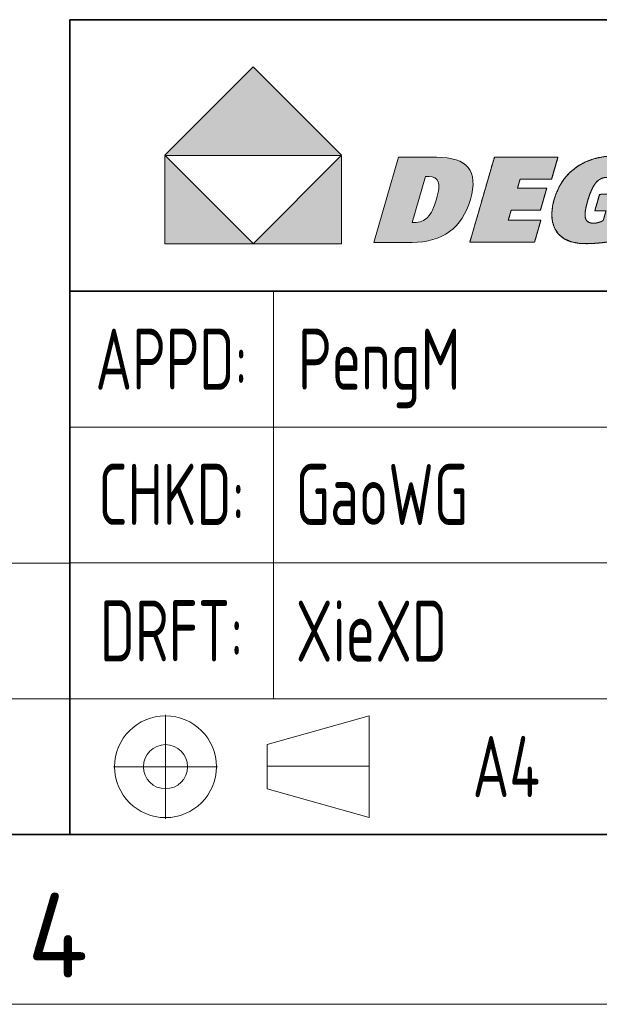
# Model space of a CAD drawing. Header units: millimetres. Extents: x 6 to 292, y 5 to 204.
# Tile 3 of 13: x 166 to 183, y 5 to 34. Entities that reach past the tile are written whole.
import ezdxf
from ezdxf.entities.mleader import LeaderData, LeaderLine
from ezdxf.lldxf.tags import DXFTag
from ezdxf.math import Vec2, Vec3

# ---------------------------------------------------------------- set-up
doc = ezdxf.new("R2010")
doc.units = ezdxf.units.MM
for name, color, linetype in [('Default', 7, 'Continuous'), ('TEXT', 7, 'Continuous'), ('中心线层', 7, 'Continuous'), ('图层1', 7, 'Continuous'), ('图框', 7, 'Continuous'), ('细实线', 7, 'Continuous'), ('轮廓线', 7, 'Continuous'), ('阴影线', 7, 'Continuous')]:
    doc.layers.add(name, color=color, linetype=linetype)
doc.styles.add('SEACAD_Solid_Edge_ANSI', font='seans.ttf')
tags = doc.linetypes.add('CENTER2', pattern=[28.575, 19.05, -3.175, 3.175, -3.175]).pattern_tags.tags
tags[10:11] = [DXFTag(74, 4), DXFTag(75, 0), DXFTag(340, '0'), DXFTag(46, 0.0), DXFTag(50, 0.0), DXFTag(44, 0.0), DXFTag(45, 0.0)]
tags[8:9] = [DXFTag(74, 4), DXFTag(75, 0), DXFTag(340, '0'), DXFTag(46, 0.0), DXFTag(50, 0.0), DXFTag(44, 0.0), DXFTag(45, 0.0)]
tags[6:7] = [DXFTag(74, 4), DXFTag(75, 0), DXFTag(340, '0'), DXFTag(46, 0.0), DXFTag(50, 0.0), DXFTag(44, 0.0), DXFTag(45, 0.0)]
tags[4:5] = [DXFTag(74, 4), DXFTag(75, 0), DXFTag(340, '0'), DXFTag(46, 0.0), DXFTag(50, 0.0), DXFTag(44, 0.0), DXFTag(45, 0.0)]

# ---------------------------------------------------------------- blocks, each defined once
blk = doc.blocks.new('SE11')
at = {"layer": '细实线', "color": 7, "linetype": 'Continuous', "lineweight": 13}
blk.add_line((65.001, 13.997), (167.001, 13.997), dxfattribs=at)
blk.add_lwpolyline([(65.001, 9.997), (65.001, 17.997), (167.001, 17.997), (167.001, 9.997), (65.001, 9.997)], dxfattribs=at)
blk = doc.blocks.new('_DOT')
at = {"color": 0}
blk.add_line((0, 0), (-1, 0), dxfattribs=at)
at = {"color": 0, "const_width": 0.333}
blk.add_lwpolyline([(-0.1665, 0, 1), (0.1665, 0, 1)], format="xyb", close=True, dxfattribs=at)
blk = doc.blocks.new('A4-drawing_frame')
at = {"layer": '细实线', "color": 7, "linetype": 'Continuous', "lineweight": 13}
blk.add_line((-286.5, 0), (0, 0), dxfattribs=at)
at = {"layer": '轮廓线', "color": 7, "linetype": 'Continuous', "lineweight": 35}
blk.add_line((-282, 5), (-5, 5), dxfattribs=at)
at = {"layer": 'TEXT', "insert": (-126.254, 0.786), "char_height": 2.5, "width": 1.88357, "attachment_point": 7}
blk.add_mtext('{\\fSolid Edge ANSI|b0||i0||c0|p34;\\C7;\\H2.5;\\W1.;4}', dxfattribs=at)
blk = doc.blocks.new('DEGSON-LOGO')
at = {"layer": '阴影线', "linetype": 'Continuous', "lineweight": 5}
for points in [[(5.211, 2.607), (2.606, 5.211), (0, 2.607), (0.01, 2.597), (5.202, 2.597)], [(0, 2.597), (0, 0), (2.603, 0), (2.606, 0.003), (0.01, 2.597)], [(2.603, 0), (5.211, 0), (5.211, 2.597), (5.202, 2.597)]]:
    blk.add_hatch(color=7, dxfattribs=at).paths.add_polyline_path(points)
h = blk.add_hatch(color=7, dxfattribs=at)
edge = h.paths.add_edge_path()
edge.add_spline(control_points=[(6.885, 2.546), (6.885, 2.546), (6.161, 0.039), (6.161, 0.039), (6.161, 0.039), (6.161, 0.039)], knot_values=[0, 0, 0, 0, 0.5, 0.5, 1, 1, 1, 1], degree=3, periodic=0)
edge.add_spline(control_points=[(6.161, 0.039), (6.161, 0.039), (7.288, 0.039), (7.288, 0.039)], knot_values=[0, 0, 0, 0, 1, 1, 1, 1], degree=3, periodic=0)
edge.add_spline(control_points=[(7.288, 0.039), (7.738, 0.039), (8.107, 0.145), (8.395, 0.357), (8.684, 0.569), (8.889, 0.885), (9.01, 1.304), (9.131, 1.724), (9.109, 2.036), (8.945, 2.24), (8.78, 2.444), (8.467, 2.546), (8.005, 2.546)], knot_values=[0, 0, 0, 0, 0.25, 0.25, 0.25, 0.5, 0.5, 0.5, 0.75, 0.75, 0.75, 1, 1, 1, 1], degree=3, periodic=0)
edge.add_spline(control_points=[(8.005, 2.546), (8.005, 2.546), (6.885, 2.546), (6.885, 2.546)], knot_values=[0, 0, 0, 0, 1, 1, 1, 1], degree=3, periodic=0)
edge = h.paths.add_edge_path()
edge.add_spline(control_points=[(7.297, 0.623), (7.304, 0.623), (7.314, 0.622), (7.328, 0.621), (7.341, 0.62), (7.35, 0.619), (7.354, 0.619), (7.518, 0.619), (7.651, 0.672), (7.751, 0.778), (7.852, 0.884), (7.938, 1.062), (8.01, 1.312), (8.08, 1.553), (8.096, 1.724), (8.06, 1.826), (8.024, 1.928), (7.931, 1.979), (7.779, 1.979), (7.755, 1.979), (7.737, 1.979), (7.724, 1.978), (7.712, 1.977), (7.7, 1.976), (7.688, 1.975)], knot_values=[0, 0, 0, 0, 0.125, 0.125, 0.125, 0.25, 0.25, 0.25, 0.375, 0.375, 0.375, 0.5, 0.5, 0.5, 0.625, 0.625, 0.625, 0.75, 0.75, 0.75, 0.875, 0.875, 0.875, 1, 1, 1, 1], degree=3, periodic=0)
edge.add_spline(control_points=[(7.688, 1.975), (7.688, 1.975), (7.297, 0.623), (7.297, 0.623)], knot_values=[0, 0, 0, 0, 1, 1, 1, 1], degree=3, periodic=0)
h = blk.add_hatch(color=7, dxfattribs=at)
edge = h.paths.add_edge_path()
edge.add_line((10.475, 1.902), (10.501, 1.903))
edge.add_line((10.501, 1.903), (10.6, 1.903))
edge.add_line((10.6, 1.903), (10.749, 1.903))
edge.add_line((10.749, 1.903), (10.925, 1.903))
edge.add_line((10.925, 1.903), (11.103, 1.903))
edge.add_line((11.103, 1.903), (11.258, 1.903))
edge.add_line((11.258, 1.903), (11.366, 1.903))
edge.add_line((11.366, 1.903), (11.403, 1.903))
edge.add_line((11.403, 1.903), (11.413, 1.937))
edge.add_line((11.413, 1.937), (11.436, 2.018))
edge.add_line((11.436, 2.018), (11.468, 2.129))
edge.add_line((11.468, 2.129), (11.504, 2.253))
edge.add_line((11.504, 2.253), (11.539, 2.373))
edge.add_line((11.539, 2.373), (11.568, 2.473))
edge.add_line((11.568, 2.473), (11.585, 2.534))
edge.add_line((11.585, 2.534), (11.575, 2.546))
edge.add_line((11.575, 2.546), (11.428, 2.546))
edge.add_line((11.428, 2.546), (11.16, 2.546))
edge.add_line((11.16, 2.546), (10.82, 2.546))
edge.add_line((10.82, 2.546), (10.456, 2.546))
edge.add_line((10.456, 2.546), (10.12, 2.546))
edge.add_line((10.12, 2.546), (9.859, 2.546))
edge.add_line((9.859, 2.546), (9.724, 2.546))
edge.add_line((9.724, 2.546), (9.699, 2.489))
edge.add_line((9.699, 2.489), (9.625, 2.236))
edge.add_line((9.625, 2.236), (9.511, 1.84))
edge.add_line((9.511, 1.84), (9.375, 1.369))
edge.add_line((9.375, 1.369), (9.236, 0.888))
edge.add_line((9.236, 0.888), (9.113, 0.462))
edge.add_line((9.113, 0.462), (9.025, 0.158))
edge.add_line((9.025, 0.158), (8.992, 0.042))
edge.add_line((8.992, 0.042), (9.015, 0.042))
edge.add_line((9.015, 0.042), (9.08, 0.042))
edge.add_line((9.08, 0.042), (9.181, 0.042))
edge.add_line((9.181, 0.042), (9.312, 0.042))
edge.add_line((9.312, 0.042), (9.465, 0.042))
edge.add_line((9.465, 0.042), (9.636, 0.042))
edge.add_line((9.636, 0.042), (9.817, 0.042))
edge.add_line((9.817, 0.042), (10.002, 0.042))
edge.add_line((10.002, 0.042), (10.186, 0.042))
edge.add_line((10.186, 0.042), (10.361, 0.042))
edge.add_line((10.361, 0.042), (10.522, 0.042))
edge.add_line((10.522, 0.042), (10.662, 0.042))
edge.add_line((10.662, 0.042), (10.775, 0.042))
edge.add_line((10.775, 0.042), (10.855, 0.042))
edge.add_line((10.855, 0.042), (10.895, 0.042))
edge.add_line((10.895, 0.042), (10.902, 0.054))
edge.add_spline(control_points=[(10.902, 0.054), (10.927, 0.142), (11.086, 0.692), (11.086, 0.692)], knot_values=[0, 0, 0, 0, 0.92, 0.92, 0.92, 0.92], degree=3, periodic=0)
edge.add_spline(control_points=[(11.086, 0.692), (11.086, 0.692), (11.072, 0.692), (11.048, 0.692)], knot_values=[0.88, 0.88, 0.88, 0.88, 1, 1, 1, 1], degree=3, periodic=0)
edge.add_spline(control_points=[(11.048, 0.692), (10.89, 0.692), (10.287, 0.692), (10.152, 0.692)], knot_values=[0.1, 0.1, 0.1, 0.1, 0.88, 0.88, 0.88, 0.88], degree=3, periodic=0)
edge.add_spline(control_points=[(10.152, 0.692), (10.135, 0.692), (10.125, 0.692), (10.125, 0.692)], knot_values=[0, 0, 0, 0, 0.1, 0.1, 0.1, 0.1], degree=3, periodic=0)
edge.add_spline(control_points=[(10.125, 0.692), (10.125, 0.692), (10.211, 0.988), (10.211, 0.988)], knot_values=[0, 0, 0, 0, 1, 1, 1, 1], degree=3, periodic=0)
edge.add_spline(control_points=[(10.211, 0.988), (10.211, 0.988), (10.215, 0.988), (10.223, 0.988)], knot_values=[0.93, 0.93, 0.93, 0.93, 1, 1, 1, 1], degree=3, periodic=0)
edge.add_line((10.223, 0.988), (10.3, 0.988))
edge.add_line((10.3, 0.988), (10.43, 0.988))
edge.add_line((10.43, 0.988), (10.59, 0.988))
edge.add_line((10.59, 0.988), (10.757, 0.988))
edge.add_line((10.757, 0.988), (10.908, 0.988))
edge.add_line((10.908, 0.988), (11.02, 0.988))
edge.add_line((11.02, 0.988), (11.072, 0.988))
edge.add_line((11.072, 0.988), (11.079, 1.009))
edge.add_line((11.079, 1.009), (11.1, 1.081))
edge.add_line((11.1, 1.081), (11.13, 1.187))
edge.add_line((11.13, 1.187), (11.166, 1.309))
edge.add_line((11.166, 1.309), (11.201, 1.432))
edge.add_line((11.201, 1.432), (11.232, 1.538))
edge.add_line((11.232, 1.538), (11.252, 1.609))
edge.add_line((11.252, 1.609), (11.257, 1.631))
edge.add_line((11.257, 1.631), (11.206, 1.631))
edge.add_line((11.206, 1.631), (11.094, 1.631))
edge.add_line((11.094, 1.631), (10.943, 1.631))
edge.add_line((10.943, 1.631), (10.776, 1.631))
edge.add_line((10.776, 1.631), (10.616, 1.631))
edge.add_line((10.616, 1.631), (10.486, 1.631))
edge.add_line((10.486, 1.631), (10.408, 1.631))
edge.add_line((10.408, 1.631), (10.397, 1.634))
edge.add_line((10.397, 1.634), (10.404, 1.657))
edge.add_line((10.404, 1.657), (10.415, 1.697))
edge.add_line((10.415, 1.697), (10.43, 1.746))
edge.add_line((10.43, 1.746), (10.445, 1.799))
edge.add_line((10.445, 1.799), (10.459, 1.847))
edge.add_line((10.459, 1.847), (10.469, 1.884))
edge.add_line((10.469, 1.884), (10.475, 1.902))
h = blk.add_hatch(color=7, dxfattribs=at)
edge = h.paths.add_edge_path()
edge.add_spline(control_points=[(12.862, 1.916), (12.889, 1.929), (12.918, 1.938), (12.947, 1.944)], knot_values=[0.28, 0.28, 0.28, 0.28, 0.31, 0.31, 0.31, 0.31], degree=3, periodic=0)
edge.add_spline(control_points=[(12.947, 1.944), (12.977, 1.951), (13.009, 1.954), (13.041, 1.954)], knot_values=[0.25, 0.25, 0.25, 0.25, 0.28, 0.28, 0.28, 0.28], degree=3, periodic=0)
edge.add_spline(control_points=[(13.041, 1.954), (13.058, 1.954), (13.074, 1.953), (13.089, 1.951)], knot_values=[0.22, 0.22, 0.22, 0.22, 0.25, 0.25, 0.25, 0.25], degree=3, periodic=0)
edge.add_spline(control_points=[(13.089, 1.951), (13.104, 1.948), (13.118, 1.945), (13.131, 1.941)], knot_values=[0.19, 0.19, 0.19, 0.19, 0.22, 0.22, 0.22, 0.22], degree=3, periodic=0)
edge.add_spline(control_points=[(13.131, 1.941), (13.144, 1.937), (13.155, 1.932), (13.166, 1.926)], knot_values=[0.16, 0.16, 0.16, 0.16, 0.19, 0.19, 0.19, 0.19], degree=3, periodic=0)
edge.add_spline(control_points=[(13.166, 1.926), (13.177, 1.92), (13.186, 1.913), (13.195, 1.905)], knot_values=[0.129997, 0.129997, 0.129997, 0.129997, 0.16, 0.16, 0.16, 0.16], degree=3, periodic=0)
edge.add_spline(control_points=[(13.195, 1.905), (13.196, 1.903), (13.198, 1.902), (13.199, 1.9), (13.206, 1.893), (13.211, 1.885), (13.216, 1.877)], knot_values=[0.1, 0.1, 0.1, 0.1, 0.104997, 0.104997, 0.104997, 0.129997, 0.129997, 0.129997, 0.129997], degree=3, periodic=0)
edge.add_spline(control_points=[(13.216, 1.877), (13.222, 1.867), (13.227, 1.856), (13.23, 1.845)], knot_values=[0.070003, 0.070003, 0.070003, 0.070003, 0.1, 0.1, 0.1, 0.1], degree=3, periodic=0)
edge.add_spline(control_points=[(13.23, 1.845), (13.233, 1.833), (13.235, 1.82), (13.236, 1.807)], knot_values=[0.04, 0.04, 0.04, 0.04, 0.070003, 0.070003, 0.070003, 0.070003], degree=3, periodic=0)
edge.add_spline(control_points=[(13.236, 1.807), (13.237, 1.794), (13.236, 1.78), (13.234, 1.765)], knot_values=[0.01, 0.01, 0.01, 0.01, 0.04, 0.04, 0.04, 0.04], degree=3, periodic=0)
edge.add_line((13.234, 1.765), (13.293, 1.75))
edge.add_line((13.293, 1.75), (13.544, 1.75))
edge.add_line((13.544, 1.75), (13.856, 1.75))
edge.add_line((13.856, 1.75), (14.083, 1.75))
edge.add_line((14.083, 1.75), (14.118, 1.75))
edge.add_line((14.118, 1.75), (14.119, 1.754))
edge.add_line((14.119, 1.754), (14.12, 1.758))
edge.add_line((14.12, 1.758), (14.121, 1.762))
edge.add_line((14.121, 1.762), (14.138, 1.825))
edge.add_line((14.138, 1.825), (14.16, 1.997))
edge.add_line((14.16, 1.997), (14.144, 2.148))
edge.add_line((14.144, 2.148), (14.089, 2.278))
edge.add_line((14.089, 2.278), (13.995, 2.387))
edge.add_line((13.995, 2.387), (13.866, 2.473))
edge.add_line((13.866, 2.473), (13.701, 2.534))
edge.add_line((13.701, 2.534), (13.501, 2.571))
edge.add_line((13.501, 2.571), (13.267, 2.583))
edge.add_line((13.267, 2.583), (12.954, 2.564))
edge.add_line((12.954, 2.564), (12.665, 2.506))
edge.add_line((12.665, 2.506), (12.4, 2.41))
edge.add_line((12.4, 2.41), (12.159, 2.274))
edge.add_line((12.159, 2.274), (11.946, 2.103))
edge.add_line((11.946, 2.103), (11.766, 1.901))
edge.add_line((11.766, 1.901), (11.62, 1.667))
edge.add_line((11.62, 1.667), (11.508, 1.402))
edge.add_line((11.508, 1.402), (11.433, 1.12))
edge.add_line((11.433, 1.12), (11.406, 0.864))
edge.add_line((11.406, 0.864), (11.427, 0.637))
edge.add_line((11.427, 0.637), (11.497, 0.439))
edge.add_line((11.497, 0.439), (11.614, 0.272))
edge.add_line((11.614, 0.272), (11.773, 0.144))
edge.add_line((11.773, 0.144), (11.972, 0.056))
edge.add_line((11.972, 0.056), (12.213, 0.009))
edge.add_line((12.213, 0.009), (12.442, 0))
edge.add_line((12.442, 0), (12.584, 0.004))
edge.add_line((12.584, 0.004), (12.732, 0.014))
edge.add_line((12.732, 0.014), (12.885, 0.028))
edge.add_line((12.885, 0.028), (13.042, 0.048))
edge.add_line((13.042, 0.048), (13.204, 0.072))
edge.add_line((13.204, 0.072), (13.37, 0.101))
edge.add_line((13.37, 0.101), (13.539, 0.136))
edge.add_line((13.539, 0.136), (13.712, 0.175))
edge.add_line((13.712, 0.175), (13.727, 0.226))
edge.add_line((13.727, 0.226), (13.766, 0.361))
edge.add_line((13.766, 0.361), (13.822, 0.554))
edge.add_line((13.822, 0.554), (13.886, 0.778))
edge.add_line((13.886, 0.778), (13.952, 1.006))
edge.add_line((13.952, 1.006), (14.012, 1.212))
edge.add_line((14.012, 1.212), (14.057, 1.37))
edge.add_line((14.057, 1.37), (14.081, 1.452))
edge.add_line((14.081, 1.452), (13.996, 1.458))
edge.add_spline(control_points=[(13.996, 1.458), (13.751, 1.458), (13.06, 1.458), (12.867, 1.458)], knot_values=[0.12, 0.12, 0.12, 0.12, 0.84, 0.84, 0.84, 0.84], degree=3, periodic=0)
edge.add_line((12.867, 1.458), (12.811, 1.438))
edge.add_line((12.811, 1.438), (12.775, 1.313))
edge.add_line((12.775, 1.313), (12.725, 1.14))
edge.add_line((12.725, 1.14), (12.685, 1.001))
edge.add_line((12.685, 1.001), (12.681, 0.967))
edge.add_spline(control_points=[(12.681, 0.967), (12.716, 0.967), (12.895, 0.967), (12.971, 0.967)], knot_values=[0.2, 0.2, 0.2, 0.2, 0.92, 0.92, 0.92, 0.92], degree=3, periodic=0)
edge.add_line((12.971, 0.967), (13.005, 0.966))
edge.add_line((13.005, 0.966), (12.99, 0.913))
edge.add_line((12.99, 0.913), (12.962, 0.816))
edge.add_line((12.962, 0.816), (12.936, 0.724))
edge.add_line((12.936, 0.724), (12.924, 0.683))
edge.add_spline(control_points=[(12.924, 0.683), (12.912, 0.676), (12.899, 0.67), (12.887, 0.664)], knot_values=[0.97, 0.97, 0.97, 0.97, 1, 1, 1, 1], degree=3, periodic=0)
edge.add_spline(control_points=[(12.887, 0.664), (12.875, 0.658), (12.863, 0.653), (12.851, 0.648)], knot_values=[0.94, 0.94, 0.94, 0.94, 0.97, 0.97, 0.97, 0.97], degree=3, periodic=0)
edge.add_spline(control_points=[(12.851, 0.648), (12.839, 0.643), (12.827, 0.639), (12.816, 0.635)], knot_values=[0.91, 0.91, 0.91, 0.91, 0.94, 0.94, 0.94, 0.94], degree=3, periodic=0)
edge.add_spline(control_points=[(12.816, 0.635), (12.804, 0.631), (12.792, 0.627), (12.781, 0.624)], knot_values=[0.88, 0.88, 0.88, 0.88, 0.91, 0.91, 0.91, 0.91], degree=3, periodic=0)
edge.add_spline(control_points=[(12.781, 0.624), (12.779, 0.623), (12.777, 0.623), (12.775, 0.622), (12.765, 0.62), (12.755, 0.617), (12.746, 0.615)], knot_values=[0.85, 0.85, 0.85, 0.85, 0.855, 0.855, 0.855, 0.88, 0.88, 0.88, 0.88], degree=3, periodic=0)
edge.add_spline(control_points=[(12.746, 0.615), (12.734, 0.612), (12.723, 0.61), (12.711, 0.609)], knot_values=[0.82, 0.82, 0.82, 0.82, 0.85, 0.85, 0.85, 0.85], degree=3, periodic=0)
edge.add_spline(control_points=[(12.711, 0.609), (12.7, 0.607), (12.689, 0.605), (12.677, 0.604)], knot_values=[0.79, 0.79, 0.79, 0.79, 0.82, 0.82, 0.82, 0.82], degree=3, periodic=0)
edge.add_spline(control_points=[(12.677, 0.604), (12.666, 0.604), (12.655, 0.603), (12.644, 0.603)], knot_values=[0.76, 0.76, 0.76, 0.76, 0.79, 0.79, 0.79, 0.79], degree=3, periodic=0)
edge.add_spline(control_points=[(12.644, 0.603), (12.64, 0.603), (12.636, 0.603), (12.632, 0.603), (12.612, 0.603), (12.592, 0.604), (12.574, 0.606)], knot_values=[0.73, 0.73, 0.73, 0.73, 0.74, 0.74, 0.74, 0.76, 0.76, 0.76, 0.76], degree=3, periodic=0)
edge.add_spline(control_points=[(12.574, 0.606), (12.547, 0.61), (12.523, 0.616), (12.502, 0.626)], knot_values=[0.7, 0.7, 0.7, 0.7, 0.73, 0.73, 0.73, 0.73], degree=3, periodic=0)
edge.add_spline(control_points=[(12.502, 0.626), (12.481, 0.635), (12.463, 0.647), (12.447, 0.661)], knot_values=[0.669998, 0.669998, 0.669998, 0.669998, 0.7, 0.7, 0.7, 0.7], degree=3, periodic=0)
edge.add_spline(control_points=[(12.447, 0.661), (12.432, 0.676), (12.42, 0.694), (12.41, 0.714)], knot_values=[0.64, 0.64, 0.64, 0.64, 0.669998, 0.669998, 0.669998, 0.669998], degree=3, periodic=0)
edge.add_spline(control_points=[(12.41, 0.714), (12.405, 0.724), (12.401, 0.735), (12.398, 0.746), (12.395, 0.758), (12.392, 0.77), (12.39, 0.784)], knot_values=[0.61, 0.61, 0.61, 0.61, 0.625, 0.625, 0.625, 0.64, 0.64, 0.64, 0.64], degree=3, periodic=0)
edge.add_spline(control_points=[(12.39, 0.784), (12.386, 0.811), (12.385, 0.842), (12.387, 0.877)], knot_values=[0.58, 0.58, 0.58, 0.58, 0.61, 0.61, 0.61, 0.61], degree=3, periodic=0)
edge.add_spline(control_points=[(12.387, 0.877), (12.389, 0.911), (12.393, 0.95), (12.4, 0.994)], knot_values=[0.55, 0.55, 0.55, 0.55, 0.58, 0.58, 0.58, 0.58], degree=3, periodic=0)
edge.add_spline(control_points=[(12.4, 0.994), (12.407, 1.037), (12.417, 1.084), (12.43, 1.135)], knot_values=[0.52, 0.52, 0.52, 0.52, 0.55, 0.55, 0.55, 0.55], degree=3, periodic=0)
edge.add_spline(control_points=[(12.43, 1.135), (12.438, 1.169), (12.448, 1.205), (12.459, 1.242), (12.465, 1.263), (12.471, 1.283), (12.477, 1.303)], knot_values=[0.49, 0.49, 0.49, 0.49, 0.51, 0.51, 0.51, 0.52, 0.52, 0.52, 0.52], degree=3, periodic=0)
edge.add_spline(control_points=[(12.477, 1.303), (12.495, 1.362), (12.514, 1.417), (12.533, 1.468)], knot_values=[0.46, 0.46, 0.46, 0.46, 0.49, 0.49, 0.49, 0.49], degree=3, periodic=0)
edge.add_spline(control_points=[(12.533, 1.468), (12.552, 1.518), (12.572, 1.565), (12.591, 1.606)], knot_values=[0.43, 0.43, 0.43, 0.43, 0.46, 0.46, 0.46, 0.46], degree=3, periodic=0)
edge.add_spline(control_points=[(12.591, 1.606), (12.611, 1.648), (12.631, 1.686), (12.652, 1.719)], knot_values=[0.4, 0.4, 0.4, 0.4, 0.43, 0.43, 0.43, 0.43], degree=3, periodic=0)
edge.add_spline(control_points=[(12.652, 1.719), (12.669, 1.746), (12.687, 1.771), (12.704, 1.793), (12.708, 1.797), (12.711, 1.801), (12.715, 1.805)], knot_values=[0.37, 0.37, 0.37, 0.37, 0.395, 0.395, 0.395, 0.4, 0.4, 0.4, 0.4], degree=3, periodic=0)
edge.add_spline(control_points=[(12.715, 1.805), (12.737, 1.83), (12.76, 1.852), (12.784, 1.87)], knot_values=[0.34, 0.34, 0.34, 0.34, 0.37, 0.37, 0.37, 0.37], degree=3, periodic=0)
edge.add_spline(control_points=[(12.784, 1.87), (12.809, 1.889), (12.835, 1.904), (12.862, 1.916)], knot_values=[0.31, 0.31, 0.31, 0.31, 0.34, 0.34, 0.34, 0.34], degree=3, periodic=0)
at = {"color": 7, "linetype": 'Continuous', "lineweight": 13}
for points, degree, knots in [([(6.161, 0.039), (6.161, 0.039), (6.161, 0.039), (6.161, 0.039), (6.885, 2.546), (6.885, 2.546)], 3, [0, 0, 0, 0, 0.5, 0.5, 1, 1, 1, 1]), ([(8.005, 2.546), (8.467, 2.546), (8.78, 2.444), (8.945, 2.24), (9.109, 2.036), (9.131, 1.724), (9.01, 1.304), (8.889, 0.885), (8.684, 0.569), (8.395, 0.357), (8.107, 0.145), (7.738, 0.039), (7.288, 0.039)], 3, [0, 0, 0, 0, 0.25, 0.25, 0.25, 0.5, 0.5, 0.5, 0.75, 0.75, 0.75, 1, 1, 1, 1]), ([(8.992, 0.042), (9.025, 0.158), (9.113, 0.462), (9.236, 0.888), (9.375, 1.369), (9.511, 1.84), (9.625, 2.236), (9.699, 2.489), (9.724, 2.546), (9.859, 2.546), (10.12, 2.546), (10.456, 2.546), (10.82, 2.546), (11.16, 2.546), (11.428, 2.546), (11.575, 2.546), (11.585, 2.534), (11.568, 2.473), (11.539, 2.373), (11.504, 2.253), (11.468, 2.129), (11.436, 2.018), (11.413, 1.937), (11.403, 1.903), (11.366, 1.903), (11.258, 1.903), (11.103, 1.903), (10.925, 1.903), (10.749, 1.903), (10.6, 1.903), (10.501, 1.903), (10.475, 1.902), (10.469, 1.884), (10.459, 1.847), (10.445, 1.799), (10.43, 1.746), (10.415, 1.697), (10.404, 1.657), (10.397, 1.634), (10.408, 1.631), (10.486, 1.631), (10.616, 1.631), (10.776, 1.631), (10.943, 1.631), (11.094, 1.631), (11.206, 1.631), (11.257, 1.631), (11.252, 1.609), (11.232, 1.538), (11.201, 1.432), (11.166, 1.309), (11.13, 1.187), (11.1, 1.081), (11.079, 1.009), (11.072, 0.988), (11.02, 0.988), (10.908, 0.988), (10.757, 0.988), (10.59, 0.988), (10.43, 0.988), (10.3, 0.988), (10.223, 0.988), (10.21, 0.985), (10.203, 0.96), (10.19, 0.916), (10.174, 0.862), (10.158, 0.805), (10.143, 0.752), (10.131, 0.713), (10.126, 0.693), (10.152, 0.692), (10.254, 0.692), (10.409, 0.692), (10.591, 0.692), (10.775, 0.692), (10.936, 0.692), (11.048, 0.692), (11.086, 0.692), (11.076, 0.658), (11.052, 0.576), (11.02, 0.463), (10.984, 0.338), (10.949, 0.217), (10.92, 0.116), (10.902, 0.054), (10.895, 0.042), (10.855, 0.042), (10.775, 0.042), (10.662, 0.042), (10.522, 0.042), (10.361, 0.042), (10.186, 0.042), (10.002, 0.042), (9.817, 0.042), (9.636, 0.042), (9.465, 0.042), (9.312, 0.042), (9.181, 0.042), (9.08, 0.042), (9.015, 0.042), (8.992, 0.042)], 1, [0, 0, 0.009594, 0.034735, 0.06996, 0.109807, 0.148814, 0.181518, 0.202457, 0.207428, 0.218185, 0.238912, 0.265681, 0.294566, 0.321637, 0.342969, 0.354632, 0.355865, 0.360954, 0.369172, 0.379117, 0.389386, 0.398576, 0.405283, 0.408105, 0.411042, 0.419639, 0.431978, 0.446112, 0.460096, 0.471986, 0.479835, 0.481918, 0.483402, 0.486436, 0.490428, 0.494785, 0.498914, 0.502222, 0.504116, 0.505039, 0.511208, 0.521546, 0.534248, 0.547506, 0.559513, 0.568462, 0.572545, 0.574315, 0.58025, 0.588991, 0.599136, 0.609281, 0.618023, 0.623958, 0.625773, 0.629856, 0.638804, 0.65081, 0.664068, 0.676769, 0.687108, 0.693276, 0.694335, 0.696395, 0.699993, 0.704483, 0.709221, 0.713563, 0.716863, 0.718476, 0.720598, 0.728721, 0.741027, 0.755501, 0.77013, 0.782901, 0.791799, 0.79483, 0.797682, 0.804461, 0.81375, 0.82413, 0.834182, 0.842489, 0.847632, 0.848721, 0.851903, 0.858236, 0.86722, 0.878356, 0.891143, 0.905083, 0.919676, 0.934423, 0.948824, 0.96238, 0.974592, 0.984959, 0.992982, 0.998162, 1, 1]), ([(13.712, 0.175), (13.469, 0.117), (13.237, 0.073), (13.016, 0.044), (12.795, 0.014), (12.588, 0), (12.395, 0), (11.996, 0), (11.714, 0.117), (11.55, 0.351), (11.385, 0.586), (11.361, 0.904), (11.478, 1.307), (11.594, 1.711), (11.809, 2.025), (12.121, 2.248), (12.433, 2.472), (12.816, 2.583), (13.267, 2.583), (13.617, 2.583), (13.866, 2.512), (14.014, 2.37), (14.161, 2.228), (14.198, 2.026), (14.122, 1.763)], 3, [0, 0, 0, 0, 0.125, 0.125, 0.125, 0.25, 0.25, 0.25, 0.375, 0.375, 0.375, 0.5, 0.5, 0.5, 0.625, 0.625, 0.625, 0.75, 0.75, 0.75, 0.875, 0.875, 0.875, 1, 1, 1, 1]), ([(13.712, 0.175), (13.539, 0.136), (13.37, 0.101), (13.204, 0.072), (13.042, 0.048), (12.885, 0.028), (12.732, 0.014), (12.584, 0.004), (12.442, 0), (12.213, 0.009), (11.972, 0.056), (11.773, 0.144), (11.614, 0.272), (11.497, 0.439), (11.427, 0.637), (11.406, 0.864), (11.433, 1.12), (11.508, 1.402), (11.62, 1.667), (11.766, 1.901), (11.946, 2.103), (12.159, 2.274), (12.4, 2.41), (12.665, 2.506), (12.954, 2.564), (13.267, 2.583), (13.501, 2.571), (13.701, 2.534), (13.866, 2.473), (13.995, 2.387), (14.089, 2.278), (14.144, 2.148), (14.16, 1.997), (14.138, 1.825), (14.121, 1.762), (14.12, 1.758), (14.119, 1.754), (14.118, 1.75), (14.083, 1.75), (13.856, 1.75), (13.544, 1.75), (13.293, 1.75), (13.234, 1.765), (13.236, 1.807), (13.23, 1.845), (13.216, 1.877), (13.195, 1.905), (13.166, 1.926), (13.131, 1.941), (13.089, 1.951), (13.041, 1.954), (12.947, 1.944), (12.862, 1.916), (12.784, 1.87), (12.715, 1.805), (12.652, 1.719), (12.591, 1.606), (12.533, 1.468), (12.477, 1.303), (12.43, 1.135), (12.4, 0.994), (12.387, 0.877), (12.39, 0.784), (12.41, 0.714), (12.447, 0.661), (12.502, 0.626), (12.574, 0.606), (12.644, 0.603), (12.677, 0.604), (12.711, 0.609), (12.746, 0.615), (12.781, 0.624), (12.816, 0.635), (12.851, 0.648), (12.887, 0.664), (12.924, 0.683), (12.936, 0.724), (12.962, 0.816), (12.99, 0.913), (13.005, 0.966), (12.971, 0.967), (12.87, 0.967), (12.755, 0.967), (12.681, 0.967), (12.685, 1.001), (12.725, 1.14), (12.775, 1.313), (12.811, 1.438), (12.867, 1.458), (13.191, 1.458), (13.637, 1.458), (13.996, 1.458), (14.081, 1.452), (14.057, 1.37), (14.012, 1.212), (13.952, 1.006), (13.886, 0.778), (13.822, 0.554), (13.766, 0.361), (13.727, 0.226), (13.712, 0.175)], 1, [0, 0, 0.012583, 0.024827, 0.03674, 0.048331, 0.059582, 0.070447, 0.080935, 0.091051, 0.107291, 0.124629, 0.140069, 0.154528, 0.169008, 0.183883, 0.200038, 0.218282, 0.238958, 0.259339, 0.278866, 0.298055, 0.317438, 0.337005, 0.356988, 0.377875, 0.400093, 0.41673, 0.431109, 0.44356, 0.454583, 0.464764, 0.474766, 0.485523, 0.497806, 0.502408, 0.502686, 0.503031, 0.503282, 0.505788, 0.521841, 0.543968, 0.561757, 0.566033, 0.56903, 0.571714, 0.574216, 0.576693, 0.579229, 0.58195, 0.584976, 0.588391, 0.595057, 0.601433, 0.607832, 0.614562, 0.622138, 0.631188, 0.641841, 0.654177, 0.666564, 0.676784, 0.685127, 0.691711, 0.69685, 0.701401, 0.706037, 0.711343, 0.716254, 0.718646, 0.721079, 0.723562, 0.726102, 0.728709, 0.731408, 0.7342, 0.737087, 0.740132, 0.746947, 0.754051, 0.757966, 0.760378, 0.76756, 0.775714, 0.780952, 0.783352, 0.793608, 0.806366, 0.815622, 0.81982, 0.842758, 0.874376, 0.899794, 0.90584, 0.911889, 0.923495, 0.938698, 0.955536, 0.972046, 0.986268, 0.99624, 1, 1]), ([(7.297, 0.623), (7.304, 0.623), (7.314, 0.622), (7.328, 0.621), (7.341, 0.62), (7.35, 0.619), (7.354, 0.619), (7.518, 0.619), (7.651, 0.672), (7.751, 0.778), (7.852, 0.884), (7.938, 1.062), (8.01, 1.312), (8.08, 1.553), (8.096, 1.724), (8.06, 1.826), (8.024, 1.928), (7.931, 1.979), (7.779, 1.979), (7.755, 1.979), (7.737, 1.979), (7.724, 1.978), (7.712, 1.977), (7.7, 1.976), (7.688, 1.975)], 3, [0, 0, 0, 0, 0.125, 0.125, 0.125, 0.25, 0.25, 0.25, 0.375, 0.375, 0.375, 0.5, 0.5, 0.5, 0.625, 0.625, 0.625, 0.75, 0.75, 0.75, 0.875, 0.875, 0.875, 1, 1, 1, 1]), ([(13.232, 1.75), (13.243, 1.814), (13.233, 1.864), (13.199, 1.9), (13.165, 1.936), (13.112, 1.954), (13.041, 1.954), (12.906, 1.954), (12.793, 1.9), (12.704, 1.793), (12.616, 1.685), (12.534, 1.502), (12.459, 1.242), (12.391, 1.007), (12.371, 0.842), (12.398, 0.746), (12.425, 0.651), (12.503, 0.603), (12.632, 0.603), (12.679, 0.603), (12.726, 0.609), (12.775, 0.622), (12.823, 0.635), (12.873, 0.655), (12.924, 0.683)], 3, [0, 0, 0, 0, 0.125, 0.125, 0.125, 0.25, 0.25, 0.25, 0.375, 0.375, 0.375, 0.5, 0.5, 0.5, 0.625, 0.625, 0.625, 0.75, 0.75, 0.75, 0.875, 0.875, 0.875, 1, 1, 1, 1])]:
    blk.add_open_spline(points, degree=degree, knots=knots, dxfattribs=at)
for points in [[(6.885, 2.546), (6.885, 2.546), (8.005, 2.546), (8.005, 2.546)], [(8.992, 0.042), (8.992, 0.042), (9.715, 2.546), (9.715, 2.546)], [(9.715, 2.546), (9.715, 2.546), (11.589, 2.546), (11.589, 2.546)], [(11.589, 2.546), (11.589, 2.546), (11.403, 1.903), (11.403, 1.903)], [(7.688, 1.975), (7.688, 1.975), (7.297, 0.623), (7.297, 0.623)], [(10.475, 1.903), (10.475, 1.903), (10.396, 1.631), (10.396, 1.631)], [(11.403, 1.903), (11.403, 1.903), (10.475, 1.903), (10.475, 1.903)], [(10.396, 1.631), (10.396, 1.631), (11.259, 1.631), (11.259, 1.631)], [(11.259, 1.631), (11.259, 1.631), (11.073, 0.988), (11.073, 0.988)], [(12.675, 0.967), (12.675, 0.967), (12.817, 1.458), (12.817, 1.458)], [(10.211, 0.988), (10.211, 0.988), (10.125, 0.692), (10.125, 0.692)], [(11.073, 0.988), (11.073, 0.988), (10.211, 0.988), (10.211, 0.988)], [(13.006, 0.967), (13.006, 0.967), (12.675, 0.967), (12.675, 0.967)], [(10.125, 0.692), (10.125, 0.692), (11.086, 0.692), (11.086, 0.692)], [(11.086, 0.692), (11.086, 0.692), (10.898, 0.042), (10.898, 0.042)], [(7.288, 0.039), (7.288, 0.039), (6.161, 0.039), (6.161, 0.039)], [(10.898, 0.042), (10.898, 0.042), (8.992, 0.042), (8.992, 0.042)]]:
    blk.add_open_spline(points, degree=3, dxfattribs=at)
at = {"layer": '中心线层', "color": 7, "linetype": 'Continuous', "lineweight": 13}
for p, q in [((2.606, 5.211), (0, 2.607)), ((5.211, 2.607), (2.606, 5.211)), ((0, 2.607), (2.606, 0.003)), ((0, 0), (0, 2.597)), ((0, 2.597), (5.211, 2.597)), ((2.603, 0), (5.211, 2.607)), ((5.211, 2.597), (5.211, 0)), ((5.211, 0), (0, 0))]:
    blk.add_line(p, q, dxfattribs=at)
at = {"layer": '图层1', "color": 7, "linetype": 'Continuous', "lineweight": 13}
for p, q in [((2.606, 5.211), (0, 2.607)), ((5.211, 2.607), (2.606, 5.211)), ((0, 2.607), (0.01, 2.597)), ((0.01, 2.597), (0, 2.597)), ((0, 2.597), (0, 0)), ((0.01, 2.597), (5.202, 2.597)), ((2.606, 0.003), (0.01, 2.597)), ((5.202, 2.597), (2.603, 0)), ((5.202, 2.597), (5.211, 2.607)), ((5.211, 2.597), (5.202, 2.597)), ((5.211, 0), (5.211, 2.597)), ((0, 0), (2.603, 0)), ((2.603, 0), (2.606, 0.003)), ((2.603, 0), (5.211, 0))]:
    blk.add_line(p, q, dxfattribs=at)

msp = doc.modelspace()

# ---------------------------------------------------------------- linework, layer by layer
at = {"layer": 'TEXT', "color": 7, "linetype": 'Continuous', "lineweight": 13}
msp.add_circle((169.818, 11.998), 0.65, dxfattribs=at)
at = {"layer": '中心线层', "color": 7, "linetype": 'CENTER2', "lineweight": 13}
for p, q in [((169.818, 13.529), (169.818, 10.467)), ((168.287, 11.998), (171.349, 11.998)), ((172.829, 12.01), (175.818, 12.01))]:
    msp.add_line(p, q, dxfattribs=at)
at = {"layer": '细实线', "color": 7, "linetype": 'Continuous', "lineweight": 13}
for p, q in [((195, 26), (167, 26)), ((172.997, 14), (172.997, 26)), ((195, 22), (167, 22)), ((195, 18), (167, 18)), ((195, 14), (167, 14)), ((172.818, 12.648), (175.818, 13.498)), ((175.818, 10.498), (175.818, 13.498)), ((172.818, 11.348), (172.818, 12.648)), ((172.818, 11.348), (175.818, 10.498))]:
    msp.add_line(p, q, dxfattribs=at)
msp.add_circle((169.818, 11.998), 1.5, dxfattribs=at)
at = {"layer": '轮廓线', "color": 7, "linetype": 'Continuous', "lineweight": 35}
for p, q in [((167, 34), (287, 34)), ((167, 10), (167, 34)), ((167, 26), (287, 26)), ((167, 10), (287, 10))]:
    msp.add_line(p, q, dxfattribs=at)

# ---------------------------------------------------------------- block references
at = {"layer": '图框', "color": 7}
msp.add_blockref('A4-drawing_frame', (292, 5), dxfattribs=at)
at = {"layer": '细实线', "color": 7}
msp.add_blockref('DEGSON-LOGO', (169.796, 27.403), dxfattribs=at)
at = {"layer": '细实线'}
msp.add_blockref('SE11', (0, 0), dxfattribs=at)

# ---------------------------------------------------------------- texts
at = {"layer": 'TEXT', "char_height": 1.8, "attachment_point": 5, "style": 'SEACAD_Solid_Edge_ANSI'}
for s, insert, width in [('{\\fSolid Edge ANSI|b0||i0||c0|p34;\\C7;\\H1.8;\\W0.7;APPD:}', (169.998, 24), 5.99679), ('{\\fSolid Edge ANSI|b0||i0||c0|p34;\\C7;\\H1.8;\\W0.7;CHKD:}', (169.998, 20.02), 5.99679), ('{\\fSolid Edge ANSI|b0||i0||c0|p34;\\C7;\\H1.8;\\W0.7;DRFT:}', (169.998, 16), 5.99679), ('{\\fSolid Edge ANSI|b0||i0||c0|p34;\\C7;\\H1.8;\\W0.7;A4}', (179.862, 12), 7.27649)]:
    msp.add_mtext(s, dxfattribs=dict(at, insert=insert, width=width))

# ---------------------------------------------------------------- leaders
at = {"layer": 'Default', "color": 7, "linetype": 'Continuous', "lineweight": 13}
ml = msp.add_multileader_mtext('Standard', dxfattribs=at)
ml.set_content('{\\pxsm0.9;\\fSolid Edge ANSI|b0||i0||c0|p34;\\W0.7;PengM\\P}', color=256)
ml.set_leader_properties()
ml.set_arrow_properties(name='DOT')
ml.build(insert=Vec2(0, 0))
ml.multileader.update_dxf_attribs({"leader_type": 0, "dogleg_length": 0, "arrow_head_size": 1.8})
ctx = ml.context
ctx.base_point, ctx.char_height, ctx.arrow_head_size, ctx.landing_gap_size = Vec3(171.725, 23.729), 1.8, 1.8, 0.63
ctx.mtext.insert = Vec3(173.725, 24.901)
ml = msp.add_multileader_mtext('Standard', dxfattribs=at)
ml.set_content('{\\pxsm0.9;\\fSolid Edge ANSI|b0||i0||c0|p34;\\W0.7;GaoWG\\P}', color=256)
ml.set_leader_properties()
ml.set_arrow_properties(name='DOT')
ml.build(insert=Vec2(0, 0))
ml.multileader.update_dxf_attribs({"leader_type": 0, "dogleg_length": 0, "arrow_head_size": 1.8})
ctx = ml.context
ctx.base_point, ctx.char_height, ctx.arrow_head_size, ctx.landing_gap_size = Vec3(171.649, 20.008), 1.8, 1.8, 0.63
ctx.mtext.insert = Vec3(173.649, 20.916)
ml = msp.add_multileader_mtext('Standard', dxfattribs=at)
ml.set_content('{\\pxsm0.9;\\fSolid Edge ANSI|b0||i0||c0|p34;\\W0.7;XieXD\\P}', color=256)
ml.set_leader_properties()
ml.set_arrow_properties(name='DOT')
ml.build(insert=Vec2(0, 0))
ml.multileader.update_dxf_attribs({"leader_type": 0, "dogleg_length": 0, "arrow_head_size": 1.8})
ctx = ml.context
ctx.base_point, ctx.char_height, ctx.arrow_head_size, ctx.landing_gap_size = Vec3(171.658, 15.985), 1.8, 1.8, 0.63
ctx.mtext.insert = Vec3(173.658, 16.892)

doc.saveas('drawing.dxf')
